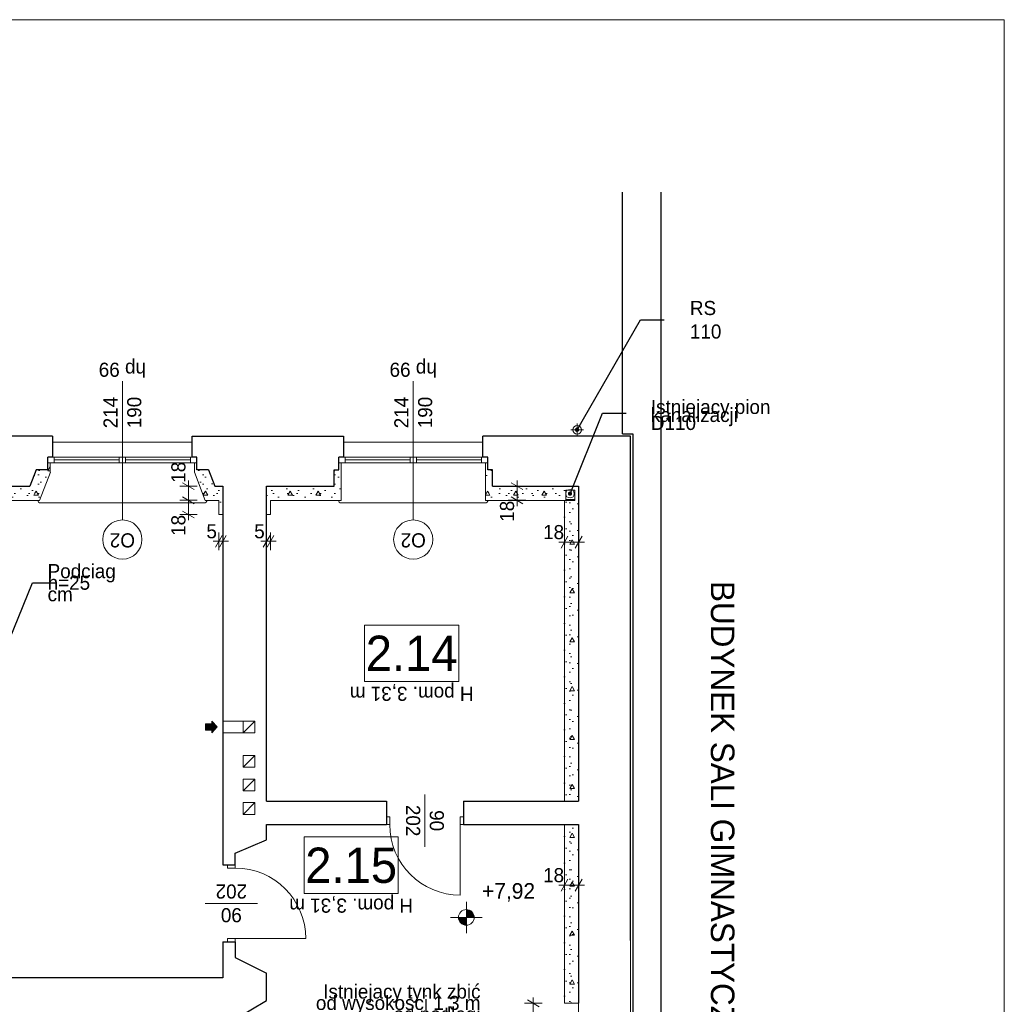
# Model space of a CAD drawing. Extents: x -145259 to -66341, y -2316 to 227384.
# Tile 104 of 141: x -80819 to -68259, y 134426 to 146984. Entities that reach past the tile are written whole.
import ezdxf

# ---------------------------------------------------------------- set-up
doc = ezdxf.new("R2010")
doc.units = 0
doc.header["$MEASUREMENT"] = 0
for name, color, linetype in [('Arch ocieplenie', 7, 'Continuous'), ('Arch wymiary', 7, 'Continuous'), ('Arch ściany działowe', 7, 'Continuous'), ('INWENT RZĘDNE', 7, 'Continuous')]:
    doc.layers.add(name, color=color, linetype=linetype)
for name, color, linetype, lineweight in [('Arch ocieplenie_Nr_Pióra__21', 7, 'Continuous', 13), ('Arch opisy okien_Nr_Pióra__21', 7, 'Continuous', 13), ('Arch opisy_Nr_Pióra__1', 7, 'Continuous', 25), ('Arch opisy_Nr_Pióra__21', 7, 'Continuous', 13), ('ARCH TABELA_Nr_Pióra__21', 7, 'Continuous', 13), ('Arch wymiary_Nr_Pióra__21', 7, 'Continuous', 13), ('Arch wymiary_Nr_Pióra__5', 7, 'Continuous', 13), ('Arch ściany działowe_Nr_Pióra__5', 7, 'Continuous', 13), ('Inwent kominy_Nr_Pióra__21', 7, 'Continuous', 13), ('INWENT ODWODNIENIE_Nr_Pióra__21', 7, 'Continuous', 13), ('INWENT OPISY_Nr_Pióra__21', 7, 'Continuous', 13), ('INWENT RZĘDNE_Nr_Pióra__21', 7, 'Continuous', 13), ('INWENT. DRZWI_Nr_Pióra__21', 7, 'Continuous', 13), ('INWENT. OKNA_Nr_Pióra__21', 7, 'Continuous', 13), ('INWENT.ŚCIANY_Nr_Pióra__1', 7, 'Continuous', 25), ('INWENT.ŚCIANY_Nr_Pióra__20', 1, 'Continuous', 20), ('INWENT.ŚCIANY_Nr_Pióra__21', 7, 'Continuous', 13)]:
    doc.layers.add(name, color=color, linetype=linetype, lineweight=lineweight)
doc.layers.add('Arch opisy_Nr_Pióra__3', color=7, linetype='Continuous', lineweight=20, true_color=0xff6600)
doc.layers.add('INWENT kanalizacja_Nr_Pióra__118', color=7, linetype='Continuous', lineweight=13, true_color=0x573938)
doc.styles.add('GENERATED_STYLE_1', font='txt')
doc.styles.add('GENERATED_STYLE_2', font='txt')
doc.styles.add('GENERATED_STYLE_4', font='txt')
doc.styles.add('GENERATED_STYLE_5', font='txt')
doc.styles.add('GENERATED_STYLE_6', font='txt')
doc.styles.add('GENERATED_STYLE_7', font='txt')
doc.styles.add('GENERATED_STYLE_8', font='txt')
doc.dimstyles.new('GENERATED_STYLE__1', dxfattribs={"dimtxt": 179.999995, "dimasz": 114, "dimexe": 0.18, "dimexo": 0, "dimgap": 0.09, "dimtad": 1, "dimdec": 0, "dimlfac": 0.1, "dimzin": 0, "dimdsep": 46, "dimtxsty": 'GENERATED_STYLE_1', "dimblk": 'ARROWHEAD_2', "dimblk1": 'ARROWHEAD_2', "dimblk2": 'ARROWHEAD_2', "dimcen": 0.09, "dimclrd": 7, "dimclre": 7, "dimclrt": 7, "dimazin": 0, "dimtfac": 1, "dimtdec": 4, "dimtmove": 0, "dimatfit": 3, "dimfxl": 0, "dimtolj": 1, "dimtzin": 0, "dimarcsym": 0})
doc.dimstyles.new('GENERATED_STYLE__2', dxfattribs={"dimtxt": 179.999995, "dimasz": 114, "dimexe": 0.18, "dimexo": 0, "dimgap": 0.09, "dimtad": 1, "dimtih": 1, "dimtoh": 1, "dimdec": 0, "dimlfac": 0.1, "dimzin": 0, "dimdsep": 46, "dimtxsty": 'GENERATED_STYLE_1', "dimblk": 'ARROWHEAD_2', "dimblk1": 'ARROWHEAD_2', "dimblk2": 'ARROWHEAD_2', "dimcen": 0.09, "dimclrd": 7, "dimclre": 7, "dimclrt": 7, "dimazin": 0, "dimtfac": 1, "dimtdec": 4, "dimtmove": 0, "dimatfit": 3, "dimfxl": 0, "dimtolj": 1, "dimtzin": 0, "dimarcsym": 0})
doc.dimstyles.new('GENERATED_STYLE__9', dxfattribs={"dimtxt": 0.18, "dimasz": 109.44, "dimexe": 0.18, "dimexo": 0.0625, "dimgap": 0.09, "dimtad": 0, "dimtih": 1, "dimtoh": 1, "dimdec": 4, "dimzin": 0, "dimdsep": 46, "dimcen": 0.09, "dimadec": 0, "dimazin": 0, "dimtfac": 1, "dimtdec": 4, "dimtmove": 0, "dimatfit": 3, "dimldrblk": 'ARROWHEAD_11', "dimfxl": 0, "dimtolj": 1, "dimtzin": 0, "dimarcsym": 0})
pattern_1 = [(0, (0, 0), (0, 623.5383), [60, -300]), (0, (180, 311.8), (0, 623.5383), [60, -300]), (60, (0, 0), (-540, 311.7692), [60, -300]), (60, (360, 0), (-540, 311.7692), [60, -300]), (120, (60, 0), (540, 311.7692), [60, -300]), (120, (420, 0), (540, 311.7692), [60, -300]), (0, (0, 60), (0, 120.000005), [0, -120, 0, -180.00001]), (45, (60, 60), (-84.85282, 84.85282), [0, -90, 0, -150.00001])]

# ---------------------------------------------------------------- blocks, each defined once
blk = doc.blocks.new('Ściana_457', base_point=(-78229, 141034))
at = {"layer": 'Arch ocieplenie_Nr_Pióra__21', "linetype": 'Continuous'}
h = blk.add_hatch(dxfattribs=at)
h.set_pattern_fill('Structural_Concrete', color=256, style=0, pattern_type=2)
h.set_pattern_definition(pattern_1)
h.paths.add_polyline_path([(-78229, 141034), (-78329, 141034), (-78453, 140854), (-78279, 140854)], flags=0)
for p, q in [((-78229, 141034), (-78329, 141034)), ((-78453, 140854), (-78279, 140854))]:
    blk.add_line(p, q, dxfattribs=at)
blk = doc.blocks.new('Ściana_458', base_point=(-78329, 141034))
at = {"layer": 'Arch ocieplenie_Nr_Pióra__21', "linetype": 'Continuous'}
h = blk.add_hatch(dxfattribs=at)
h.set_pattern_fill('Structural_Concrete', color=256, style=0, pattern_type=2)
h.set_pattern_definition(pattern_1)
h.paths.add_polyline_path([(-78329, 141034), (-78409, 141244), (-78590, 141214), (-78453, 140854)], flags=0)
for p, q in [((-78590, 141214), (-78453, 140854)), ((-78329, 141034), (-78409, 141244))]:
    blk.add_line(p, q, dxfattribs=at)
blk = doc.blocks.new('Ściana_459', base_point=(-78409, 141244))
at = {"layer": 'Arch ocieplenie_Nr_Pióra__21', "linetype": 'Continuous'}
h = blk.add_hatch(dxfattribs=at)
h.set_pattern_fill('Structural_Concrete', color=256, style=0, pattern_type=2)
h.set_pattern_definition(pattern_1)
h.paths.add_polyline_path([(-78409, 141244), (-78559, 141244), (-78589, 141214), (-78590, 141214)], flags=0)
for p, q in [((-78589, 141214), (-78590, 141214)), ((-78409, 141244), (-78559, 141244))]:
    blk.add_line(p, q, dxfattribs=at)
blk = doc.blocks.new('Ściana_460', base_point=(-78559, 141244))
at = {"layer": 'Arch ocieplenie_Nr_Pióra__21', "linetype": 'Continuous'}
h = blk.add_hatch(dxfattribs=at)
h.set_pattern_fill('Structural_Concrete', color=256, style=0, pattern_type=2)
h.set_pattern_definition(pattern_1)
h.paths.add_polyline_path([(-78559, 141244), (-78559, 141334), (-78589, 141334), (-78589, 141214)], flags=0)
for p, q in [((-78559, 141334), (-78589, 141334)), ((-78589, 141334), (-78589, 141214)), ((-78559, 141244), (-78559, 141334))]:
    blk.add_line(p, q, dxfattribs=at)
blk = doc.blocks.new('Ściana_461', base_point=(-81119, 141034))
at = {"layer": 'Arch ocieplenie_Nr_Pióra__21', "linetype": 'Continuous'}
h = blk.add_hatch(dxfattribs=at)
h.set_pattern_fill('Structural_Concrete', color=256, style=0, pattern_type=2)
h.set_pattern_definition(pattern_1)
h.paths.add_polyline_path([(-81119, 140854), (-80565, 140854), (-80689, 141034), (-81119, 141034)], flags=0)
for p, q in [((-80689, 141034), (-81119, 141034)), ((-81119, 140854), (-80565, 140854))]:
    blk.add_line(p, q, dxfattribs=at)
blk = doc.blocks.new('Ściana_462', base_point=(-80689, 141034))
at = {"layer": 'Arch ocieplenie_Nr_Pióra__21', "linetype": 'Continuous'}
h = blk.add_hatch(dxfattribs=at)
h.set_pattern_fill('Structural_Concrete', color=256, style=0, pattern_type=2)
h.set_pattern_definition(pattern_1)
h.paths.add_polyline_path([(-80565, 140854), (-80428, 141214), (-80609, 141244), (-80689, 141034)], flags=0)
for p, q in [((-80609, 141244), (-80689, 141034)), ((-80565, 140854), (-80428, 141214))]:
    blk.add_line(p, q, dxfattribs=at)
blk = doc.blocks.new('Ściana_463', base_point=(-80609, 141244))
at = {"layer": 'Arch ocieplenie_Nr_Pióra__21', "linetype": 'Continuous'}
h = blk.add_hatch(dxfattribs=at)
h.set_pattern_fill('Structural_Concrete', color=256, style=0, pattern_type=2)
h.set_pattern_definition(pattern_1)
h.paths.add_polyline_path([(-80428, 141214), (-80429, 141214), (-80459, 141244), (-80609, 141244)], flags=0)
for p, q in [((-80459, 141244), (-80609, 141244)), ((-80428, 141214), (-80429, 141214))]:
    blk.add_line(p, q, dxfattribs=at)
blk = doc.blocks.new('Ściana_464', base_point=(-80459, 141244))
at = {"layer": 'Arch ocieplenie_Nr_Pióra__21', "linetype": 'Continuous'}
h = blk.add_hatch(dxfattribs=at)
h.set_pattern_fill('Structural_Concrete', color=256, style=0, pattern_type=2)
h.set_pattern_definition(pattern_1)
h.paths.add_polyline_path([(-80429, 141214), (-80429, 141334), (-80459, 141334), (-80459, 141244)], flags=0)
for p, q in [((-80429, 141334), (-80459, 141334)), ((-80459, 141334), (-80459, 141244)), ((-80429, 141214), (-80429, 141334))]:
    blk.add_line(p, q, dxfattribs=at)
blk = doc.blocks.new('Ściana_482', base_point=(-78229, 141034))
at = {"layer": 'Arch ocieplenie_Nr_Pióra__21', "linetype": 'Continuous'}
h = blk.add_hatch(dxfattribs=at)
h.set_pattern_fill('Structural_Concrete', color=256, style=0, pattern_type=2)
h.set_pattern_definition(pattern_1)
h.paths.add_polyline_path([(-78279, 140854), (-78279, 140674), (-78229, 140674), (-78229, 141034)], flags=0)
for p, q in [((-78229, 140674), (-78229, 141034)), ((-78279, 140854), (-78279, 140674)), ((-78279, 140674), (-78229, 140674))]:
    blk.add_line(p, q, dxfattribs=at)
blk = doc.blocks.new('Ściana_483', base_point=(-77669, 141034))
at = {"layer": 'Arch ocieplenie_Nr_Pióra__21', "linetype": 'Continuous'}
h = blk.add_hatch(dxfattribs=at)
h.set_pattern_fill('Structural_Concrete', color=256, style=0, pattern_type=2)
h.set_pattern_definition(pattern_1)
h.paths.add_polyline_path([(-77669, 141034), (-77669, 140674), (-77619, 140674), (-77619, 140854)], flags=0)
for p, q in [((-77669, 141034), (-77669, 140674)), ((-77619, 140674), (-77619, 140854)), ((-77669, 140674), (-77619, 140674))]:
    blk.add_line(p, q, dxfattribs=at)
blk = doc.blocks.new('Ściana_484', base_point=(-74849, 141244))
at = {"layer": 'Arch ocieplenie_Nr_Pióra__21', "linetype": 'Continuous'}
h = blk.add_hatch(dxfattribs=at)
h.set_pattern_fill('Structural_Concrete', color=256, style=0, pattern_type=2)
h.set_pattern_definition(pattern_1)
h.paths.add_polyline_path([(-74849, 141244), (-74849, 141334), (-74879, 141334), (-74879, 141244)], flags=0)
for p, q in [((-74849, 141334), (-74879, 141334)), ((-74879, 141334), (-74879, 141244)), ((-74849, 141244), (-74849, 141334))]:
    blk.add_line(p, q, dxfattribs=at)
blk = doc.blocks.new('Ściana_485', base_point=(-74849, 141034))
at = {"layer": 'Arch ocieplenie_Nr_Pióra__21', "linetype": 'Continuous'}
h = blk.add_hatch(dxfattribs=at)
h.set_pattern_fill('Structural_Concrete', color=256, style=0, pattern_type=2)
h.set_pattern_definition(pattern_1)
h.paths.add_polyline_path([(-74789, 141034), (-74789, 141244), (-74879, 141244), (-74879, 140854)], flags=0)
for p, q in [((-74879, 141244), (-74879, 140854)), ((-74789, 141244), (-74849, 141244)), ((-74789, 141034), (-74789, 141244))]:
    blk.add_line(p, q, dxfattribs=at)
blk = doc.blocks.new('Ściana_486', base_point=(-73854, 141034))
at = {"layer": 'Arch ocieplenie_Nr_Pióra__21', "linetype": 'Continuous'}
h = blk.add_hatch(dxfattribs=at)
h.set_pattern_fill('Structural_Concrete', color=256, style=0, pattern_type=2)
h.set_pattern_definition(pattern_1)
h.paths.add_polyline_path([(-73854, 141034), (-74789, 141034), (-74879, 140854), (-73854, 140854)], flags=0)
for p, q in [((-73854, 141034), (-74789, 141034)), ((-73854, 140854), (-73854, 140984)), ((-74879, 140854), (-73854, 140854))]:
    blk.add_line(p, q, dxfattribs=at)
blk = doc.blocks.new('Ściana_487', base_point=(-76749, 141244))
at = {"layer": 'Arch ocieplenie_Nr_Pióra__21', "linetype": 'Continuous'}
h = blk.add_hatch(dxfattribs=at)
h.set_pattern_fill('Structural_Concrete', color=256, style=0, pattern_type=2)
h.set_pattern_definition(pattern_1)
h.paths.add_polyline_path([(-76719, 141244), (-76719, 141334), (-76749, 141334), (-76749, 141244)], flags=0)
for p, q in [((-76719, 141334), (-76749, 141334)), ((-76749, 141334), (-76749, 141244)), ((-76719, 141244), (-76719, 141334))]:
    blk.add_line(p, q, dxfattribs=at)
blk = doc.blocks.new('Ściana_488', base_point=(-76749, 141034))
at = {"layer": 'Arch ocieplenie_Nr_Pióra__21', "linetype": 'Continuous'}
h = blk.add_hatch(dxfattribs=at)
h.set_pattern_fill('Structural_Concrete', color=256, style=0, pattern_type=2)
h.set_pattern_definition(pattern_1)
h.paths.add_polyline_path([(-76719, 140854), (-76719, 141244), (-76809, 141244), (-76809, 141034)], flags=0)
for p, q in [((-76749, 141244), (-76809, 141244)), ((-76809, 141244), (-76809, 141034)), ((-76719, 140854), (-76719, 141244))]:
    blk.add_line(p, q, dxfattribs=at)
blk = doc.blocks.new('Ściana_489', base_point=(-76749, 141034))
at = {"layer": 'Arch ocieplenie_Nr_Pióra__21', "linetype": 'Continuous'}
h = blk.add_hatch(dxfattribs=at)
h.set_pattern_fill('Structural_Concrete', color=256, style=0, pattern_type=2)
h.set_pattern_definition(pattern_1)
h.paths.add_polyline_path([(-76809, 141034), (-77669, 141034), (-77619, 140854), (-76719, 140854)], flags=0)
for p, q in [((-76809, 141034), (-77669, 141034)), ((-77619, 140854), (-76719, 140854))]:
    blk.add_line(p, q, dxfattribs=at)
blk = doc.blocks.new('Ściana_490', base_point=(-73689, 141034))
at = {"layer": 'Arch ocieplenie_Nr_Pióra__21', "linetype": 'Continuous'}
h = blk.add_hatch(dxfattribs=at)
h.set_pattern_fill('Structural_Concrete', color=256, style=0, pattern_type=2)
h.set_pattern_definition(pattern_1)
h.paths.add_polyline_path([(-73689, 141034), (-73854, 141034), (-73854, 140984), (-73739, 140984)], flags=0)
for p, q in [((-73689, 141034), (-73854, 141034)), ((-73854, 140984), (-73739, 140984))]:
    blk.add_line(p, q, dxfattribs=at)
blk = doc.blocks.new('Ściana_491', base_point=(-73689, 141034))
at = {"layer": 'Arch ocieplenie_Nr_Pióra__21', "linetype": 'Continuous'}
h = blk.add_hatch(dxfattribs=at)
h.set_pattern_fill('Structural_Concrete', color=256, style=0, pattern_type=2)
h.set_pattern_definition(pattern_1)
h.paths.add_polyline_path([(-73739, 140984), (-73739, 140854), (-73689, 140854), (-73689, 141034)], flags=0)
for p, q in [((-73739, 140984), (-73739, 140854)), ((-73689, 140854), (-73689, 141034))]:
    blk.add_line(p, q, dxfattribs=at)
blk = doc.blocks.new('Ściana_492', base_point=(-73739, 140854))
at = {"layer": 'Arch ściany działowe_Nr_Pióra__5', "linetype": 'Continuous'}
for p, q in [((-73739, 140866), (-73854, 140866)), ((-73854, 140866), (-73854, 140854)), ((-73854, 140854), (-73739, 140854)), ((-73739, 140854), (-73739, 140866))]:
    blk.add_line(p, q, dxfattribs=at)
blk = doc.blocks.new('Ściana_493', base_point=(-73689, 136719))
at = {"layer": 'Arch ocieplenie_Nr_Pióra__21', "linetype": 'Continuous'}
h = blk.add_hatch(dxfattribs=at)
h.set_pattern_fill('Structural_Concrete', color=256, style=0, pattern_type=2)
h.set_pattern_definition(pattern_1)
h.paths.add_polyline_path([(-73869, 136719), (-73869, 134439), (-73689, 134439), (-73689, 136719)], flags=0)
for p, q in [((-73869, 136719), (-73869, 134439)), ((-73689, 136719), (-73869, 136719)), ((-73689, 134439), (-73689, 136719)), ((-73869, 134439), (-73689, 134439))]:
    blk.add_line(p, q, dxfattribs=at)
blk = doc.blocks.new('Ściana_494', base_point=(-73689, 140854))
at = {"layer": 'Arch ocieplenie_Nr_Pióra__21', "linetype": 'Continuous'}
h = blk.add_hatch(dxfattribs=at)
h.set_pattern_fill('Structural_Concrete', color=256, style=0, pattern_type=2)
h.set_pattern_definition(pattern_1)
h.paths.add_polyline_path([(-73869, 140854), (-73869, 137019), (-73689, 137019), (-73689, 140854)], flags=0)
for p, q in [((-73869, 140854), (-73869, 137019)), ((-73739, 140854), (-73869, 140854)), ((-73689, 137019), (-73689, 140854)), ((-73869, 137019), (-73689, 137019))]:
    blk.add_line(p, q, dxfattribs=at)
blk = doc.blocks.new('*D1550')
at = {"layer": 'Arch wymiary_Nr_Pióra__5', "linetype": 'Continuous'}
for p, q in [((-78553, 140854), (-78778, 140854)), ((-78741, 140897), (-78591, 140810)), ((-78666, 140674), (-78666, 140854)), ((-78553, 140674), (-78778, 140674)), ((-78741, 140717), (-78591, 140630)), ((-78666, 140600), (-78666, 140674))]:
    blk.add_line(p, q, dxfattribs=at)
at = {"layer": 'Arch wymiary_Nr_Pióra__21', "char_height": 180, "attachment_point": 7, "rotation": 90, "style": 'GENERATED_STYLE_1'}
for insert in [(-78702, 141077), (-78702, 140400)]:
    blk.add_mtext('{18}', dxfattribs=dict(at, insert=insert))
blk = doc.blocks.new('ARROWHEAD_2')
at = {"color": 0, "linetype": 'Continuous', "lineweight": 0}
for p, q in [((0, 0), (-1, 0)), ((-0.38, -0.66), (0.38, 0.66))]:
    blk.add_line(p, q, dxfattribs=at)
blk = doc.blocks.new('*D1551')
at = {"layer": 'Arch wymiary_Nr_Pióra__5', "linetype": 'Continuous'}
for p, q in [((-78591, 140990), (-78741, 141077)), ((-78666, 141034), (-78666, 141107)), ((-78553, 141034), (-78778, 141034)), ((-78666, 140854), (-78666, 141034)), ((-78553, 140854), (-78778, 140854)), ((-78741, 140897), (-78591, 140810))]:
    blk.add_line(p, q, dxfattribs=at)
at = {"layer": 'Arch wymiary_Nr_Pióra__21', "char_height": 180, "attachment_point": 7, "rotation": 90, "style": 'GENERATED_STYLE_1'}
for insert in [(-78702, 141077), (-78702, 140400)]:
    blk.add_mtext('{18}', dxfattribs=dict(at, insert=insert))
blk = doc.blocks.new('*D1552')
at = {"layer": 'Arch wymiary_Nr_Pióra__5', "linetype": 'Continuous'}
for p, q in [((-78279, 140219), (-78279, 140444)), ((-78229, 140219), (-78229, 140444)), ((-78352, 140331), (-78279, 140331)), ((-78322, 140256), (-78235, 140406)), ((-78279, 140331), (-78229, 140331)), ((-78185, 140406), (-78272, 140256)), ((-78229, 140331), (-78155, 140331))]:
    blk.add_line(p, q, dxfattribs=at)
at = {"layer": 'Arch wymiary_Nr_Pióra__21', "insert": (-78437, 140367), "char_height": 180, "attachment_point": 7, "style": 'GENERATED_STYLE_1'}
blk.add_mtext('{5}', dxfattribs=at)
blk = doc.blocks.new('*D1553')
at = {"layer": 'Arch wymiary_Nr_Pióra__5', "linetype": 'Continuous'}
for p, q in [((-77669, 140219), (-77669, 140444)), ((-77619, 140219), (-77619, 140444)), ((-77742, 140331), (-77669, 140331)), ((-77712, 140256), (-77625, 140406)), ((-77669, 140331), (-77619, 140331)), ((-77575, 140406), (-77662, 140256)), ((-77619, 140331), (-77545, 140331))]:
    blk.add_line(p, q, dxfattribs=at)
at = {"layer": 'Arch wymiary_Nr_Pióra__21', "insert": (-77827, 140367), "char_height": 180, "attachment_point": 7, "style": 'GENERATED_STYLE_1'}
blk.add_mtext('{5}', dxfattribs=at)
blk = doc.blocks.new('*D1554')
at = {"layer": 'Arch wymiary_Nr_Pióra__5', "linetype": 'Continuous'}
for p, q in [((-74399, 140990), (-74549, 141077)), ((-74474, 141034), (-74474, 141107)), ((-74361, 141034), (-74586, 141034)), ((-74474, 140854), (-74474, 141034)), ((-74361, 140854), (-74586, 140854)), ((-74549, 140897), (-74399, 140810)), ((-74474, 140780), (-74474, 140854))]:
    blk.add_line(p, q, dxfattribs=at)
at = {"layer": 'Arch wymiary_Nr_Pióra__21', "insert": (-74510, 140580), "char_height": 180, "attachment_point": 7, "rotation": 90, "style": 'GENERATED_STYLE_1'}
blk.add_mtext('{18}', dxfattribs=at)
blk = doc.blocks.new('*D1555')
at = {"layer": 'Arch wymiary_Nr_Pióra__5', "linetype": 'Continuous'}
for p, q in [((-73869, 140208), (-73869, 140433)), ((-73689, 140208), (-73689, 140433)), ((-73942, 140320), (-73869, 140320)), ((-73825, 140395), (-73912, 140245)), ((-73869, 140320), (-73689, 140320)), ((-73732, 140245), (-73645, 140395)), ((-73689, 140320), (-73615, 140320))]:
    blk.add_line(p, q, dxfattribs=at)
at = {"layer": 'Arch wymiary_Nr_Pióra__21', "insert": (-74142, 140356), "char_height": 180, "attachment_point": 7, "style": 'GENERATED_STYLE_1'}
blk.add_mtext('{18}', dxfattribs=at)
blk = doc.blocks.new('*D1556')
at = {"layer": 'Arch wymiary_Nr_Pióra__5', "linetype": 'Continuous'}
for p, q in [((-73869, 135833), (-73869, 136058)), ((-73689, 135833), (-73689, 136058)), ((-73942, 135945), (-73869, 135945)), ((-73825, 136020), (-73912, 135870)), ((-73869, 135945), (-73689, 135945)), ((-73732, 135870), (-73645, 136020)), ((-73689, 135945), (-73615, 135945))]:
    blk.add_line(p, q, dxfattribs=at)
at = {"layer": 'Arch wymiary_Nr_Pióra__21', "insert": (-74142, 135981), "char_height": 180, "attachment_point": 7, "style": 'GENERATED_STYLE_1'}
blk.add_mtext('{18}', dxfattribs=at)
blk = doc.blocks.new('*D1557')
at = {"layer": 'Arch wymiary_Nr_Pióra__5', "linetype": 'Continuous'}
for p, q in [((-74155, 134439), (-74380, 134439)), ((-74193, 134395), (-74343, 134482)), ((-74268, 134439), (-74268, 134512)), ((-74268, 132889), (-74268, 134439)), ((-74155, 132889), (-74380, 132889)), ((-74343, 132932), (-74193, 132845)), ((-74268, 132815), (-74268, 132889))]:
    blk.add_line(p, q, dxfattribs=at)
at = {"layer": 'Arch wymiary_Nr_Pióra__21', "insert": (-74304, 133491), "char_height": 180, "attachment_point": 7, "rotation": 90, "style": 'GENERATED_STYLE_1'}
blk.add_mtext('{155}', dxfattribs=at)
blk = doc.blocks.new('Koty wysokościowe_30', base_point=(-75121, 135534))
at = {"layer": 'INWENT RZĘDNE_Nr_Pióra__21', "linetype": 'Continuous'}
for points in [[(-75121, 135534), (-75221, 135534), (-75214, 135496), (-75192, 135464), (-75159, 135442), (-75121, 135434)], [(-75121, 135534), (-75021, 135534), (-75029, 135573), (-75050, 135605), (-75083, 135627), (-75121, 135634)]]:
    blk.add_hatch(color=256, dxfattribs=at).paths.add_polyline_path(points, flags=0)
for p, q in [((-75121, 135334), (-75121, 135734)), ((-75321, 135534), (-74921, 135534))]:
    blk.add_line(p, q, dxfattribs=at)
blk.add_circle((-75121, 135534), 100, dxfattribs=at)
at = {"layer": 'INWENT RZĘDNE_Nr_Pióra__21', "insert": (-74921, 135734), "char_height": 200, "attachment_point": 7, "style": 'GENERATED_STYLE_2'}
blk.add_mtext('{+7,92}', dxfattribs=at)
blk = doc.blocks.new('ARROWHEAD_11')
at = {"color": 0, "linetype": 'Continuous', "lineweight": 0}
blk.add_line((0, 0), (-1, 0), dxfattribs=at)
at = {"color": 0, "linetype": 'Continuous', "lineweight": 0, "const_width": 0.25, "flags": 128}
blk.add_lwpolyline([(-0.125, 0, 1), (0.125, 0, 1)], format="xyb", close=True, dxfattribs=at)

msp = doc.modelspace()

# ---------------------------------------------------------------- hatches: boundary and pattern name
at = {"layer": 'Inwent kominy_Nr_Pióra__21', "linetype": 'Continuous'}
msp.add_hatch(color=256, dxfattribs=at).paths.add_polyline_path([(-78368.7, 137888.6), (-78368.7, 137923.6), (-78448.7, 137923.6), (-78448.7, 138003.6), (-78368.7, 138003.6), (-78368.7, 138038.6), (-78298.7, 137963.6)], flags=0)

# ---------------------------------------------------------------- linework, layer by layer
at = {"layer": 'Arch opisy okien_Nr_Pióra__21', "linetype": 'Continuous'}
for centre in [(-79508.7, 140353.6), (-75798.7, 140353.6)]:
    msp.add_circle(centre, 250, dxfattribs=at)
at = {"layer": 'Arch opisy_Nr_Pióra__21', "linetype": 'Continuous'}
for p, q in [((-75218.4, 139262.8), (-76418.4, 139262.8)), ((-76418.4, 139262.8), (-76418.4, 138542.8)), ((-75218.4, 138542.8), (-75218.4, 139262.8)), ((-76418.4, 138542.8), (-75218.4, 138542.8)), ((-75990.6, 136560.9), (-77190.6, 136560.9)), ((-77190.6, 136560.9), (-77190.6, 135840.9)), ((-75990.6, 135840.9), (-75990.6, 136560.9)), ((-77190.6, 135840.9), (-75990.6, 135840.9))]:
    msp.add_line(p, q, dxfattribs=at)
at = {"layer": 'ARCH TABELA_Nr_Pióra__21', "linetype": 'Continuous'}
for p, q in [((-143258.7, 146983.6), (-68258.7, 146983.6)), ((-68258.7, 146983.6), (-68258.7, 117283.6))]:
    msp.add_line(p, q, dxfattribs=at)
at = {"layer": 'INWENT kanalizacja_Nr_Pióra__118', "linetype": 'Continuous'}
msp.add_circle((-73798.7, 140938.6), 55, dxfattribs=at)
at = {"layer": 'Inwent kominy_Nr_Pióra__21', "linetype": 'Continuous'}
for p, q in [((-78298.7, 137963.6), (-78368.7, 138038.6)), ((-78368.7, 138003.6), (-78368.7, 138038.6)), ((-77968.7, 138038.6), (-78228.7, 138038.6)), ((-77818.7, 138038.6), (-77968.7, 138038.6)), ((-77968.7, 138038.6), (-77968.7, 137888.6)), ((-77968.7, 137888.6), (-77818.7, 138038.6)), ((-77818.7, 137888.6), (-77818.7, 138038.6)), ((-78448.7, 137923.6), (-78448.7, 138003.6)), ((-78448.7, 138003.6), (-78368.7, 138003.6)), ((-78368.7, 137923.6), (-78448.7, 137923.6)), ((-78298.7, 137963.6), (-78368.7, 137888.6)), ((-78368.7, 137923.6), (-78368.7, 137888.6)), ((-77968.7, 137888.6), (-78228.7, 137888.6)), ((-77968.7, 137888.6), (-77818.7, 137888.6)), ((-77818.7, 137598.6), (-77968.7, 137598.6)), ((-77968.7, 137598.6), (-77968.7, 137448.6)), ((-77968.7, 137448.6), (-77818.7, 137598.6)), ((-77818.7, 137448.6), (-77818.7, 137598.6)), ((-77968.7, 137448.6), (-77818.7, 137448.6)), ((-77818.7, 137298.6), (-77968.7, 137298.6)), ((-77968.7, 137298.6), (-77968.7, 137148.6)), ((-77968.7, 137148.6), (-77818.7, 137298.6)), ((-77818.7, 137148.6), (-77818.7, 137298.6)), ((-77968.7, 137148.6), (-77818.7, 137148.6)), ((-77818.7, 136998.6), (-77968.7, 136998.6)), ((-77968.7, 136998.6), (-77968.7, 136848.6)), ((-77968.7, 136848.6), (-77818.7, 136998.6)), ((-77818.7, 136848.6), (-77818.7, 136998.6)), ((-77968.7, 136848.6), (-77818.7, 136848.6))]:
    msp.add_line(p, q, dxfattribs=at)
at = {"layer": 'INWENT ODWODNIENIE_Nr_Pióra__21', "linetype": 'Continuous'}
for p, q in [((-73708.7, 141673.6), (-73708.7, 141833.6)), ((-73628.7, 141753.6), (-73788.7, 141753.6))]:
    msp.add_line(p, q, dxfattribs=at)
msp.add_circle((-73708.7, 141753.6), 55, dxfattribs=at)
at = {"layer": 'INWENT OPISY_Nr_Pióra__21', "linetype": 'Continuous'}
for p, q in [((-79508.7, 140603.6), (-79508.7, 142373.6)), ((-75798.7, 140603.6), (-75798.7, 142373.6)), ((-75648.7, 136433.6), (-75648.7, 137103.6)), ((-77783.7, 135713.6), (-78453.7, 135713.6))]:
    msp.add_line(p, q, dxfattribs=at)
at = {"layer": 'INWENT. DRZWI_Nr_Pióra__21', "linetype": 'Continuous'}
for p, q in [((-76098.7, 136818.6), (-76138.7, 136818.6)), ((-76098.7, 136718.6), (-76098.7, 136818.6)), ((-75198.7, 136718.6), (-75198.7, 136818.6)), ((-75198.7, 136818.6), (-75158.7, 136818.6)), ((-76098.7, 136718.6), (-76138.7, 136718.6)), ((-75198.7, 136718.6), (-75198.7, 135818.6)), ((-75198.7, 136718.6), (-75158.7, 136718.6)), ((-78168.7, 136163.6), (-78168.7, 136203.6)), ((-78068.7, 136163.6), (-78168.7, 136163.6)), ((-78068.7, 136163.6), (-78068.7, 136203.6)), ((-78068.7, 135263.6), (-78168.7, 135263.6)), ((-78168.7, 135263.6), (-78168.7, 135223.6)), ((-78068.7, 135263.6), (-77168.7, 135263.6)), ((-78068.7, 135263.6), (-78068.7, 135223.6))]:
    msp.add_line(p, q, dxfattribs=at)
for centre, start, end in [((-75198.7, 136718.6), 180, 270), ((-78068.7, 135263.6), 0, 90)]:
    msp.add_arc(centre, 900, start, end, dxfattribs=at)
at = {"layer": 'INWENT. OKNA_Nr_Pióra__21', "linetype": 'Continuous'}
for p, q in [((-80458.7, 141403.6), (-78558.7, 141403.6)), ((-78558.7, 141333.6), (-80458.7, 141333.6)), ((-80378.7, 141333.6), (-80378.7, 141403.6)), ((-79548.7, 141368.6), (-80378.7, 141368.6)), ((-79548.7, 141333.6), (-79548.7, 141403.6)), ((-79468.7, 141333.6), (-79468.7, 141403.6)), ((-78638.7, 141368.6), (-79468.7, 141368.6)), ((-78638.7, 141333.6), (-78638.7, 141403.6)), ((-76748.7, 141403.6), (-74848.7, 141403.6)), ((-74848.7, 141333.6), (-76748.7, 141333.6)), ((-76668.7, 141333.6), (-76668.7, 141403.6)), ((-75838.7, 141368.6), (-76668.7, 141368.6)), ((-75838.7, 141333.6), (-75838.7, 141403.6)), ((-75758.7, 141333.6), (-75758.7, 141403.6)), ((-74928.7, 141368.6), (-75758.7, 141368.6)), ((-74928.7, 141333.6), (-74928.7, 141403.6)), ((-80584.7, 140843.6), (-80584.7, 140853.6)), ((-80564.7, 140823.6), (-78452.8, 140823.6)), ((-78432.8, 140843.6), (-78432.8, 140853.6)), ((-76748.7, 140843.6), (-76748.7, 140853.6)), ((-76728.7, 140823.6), (-74868.7, 140823.6)), ((-74848.7, 140843.6), (-74848.7, 140853.6))]:
    msp.add_line(p, q, dxfattribs=at)
for centre, start, end in [((-80564.7, 140843.6), 180, 270), ((-78452.8, 140843.6), 270, 0), ((-76728.7, 140843.6), 180, 270), ((-74868.7, 140843.6), 270, 0)]:
    msp.add_arc(centre, 20, start, end, dxfattribs=at)
at = {"layer": 'INWENT.ŚCIANY_Nr_Pióra__1', "linetype": 'Continuous'}
for p, q in [((-73128.7, 141703.6), (-73128.7, 144783.9)), ((-72638.7, 144783.9), (-72638.7, 125977.6)), ((-73128.7, 141703.6), (-72998.7, 141703.6)), ((-72998.7, 141703.6), (-72998.7, 127343.6)), ((-80398.7, 141673.6), (-81838.7, 141673.6)), ((-80398.7, 141673.6), (-80398.7, 141403.6)), ((-78618.7, 141403.6), (-78618.7, 141673.6)), ((-78618.7, 141673.6), (-76688.7, 141673.6)), ((-76688.7, 141673.6), (-76688.7, 141403.6)), ((-74908.7, 141403.6), (-74908.7, 141673.6)), ((-73028.7, 141673.6), (-74908.7, 141673.6)), ((-73028.7, 135238.6), (-73028.7, 141673.6)), ((-80458.7, 141243.6), (-80458.7, 141403.6)), ((-80398.7, 141403.6), (-80458.7, 141403.6)), ((-78558.7, 141403.6), (-78618.7, 141403.6)), ((-78558.7, 141243.6), (-78558.7, 141403.6)), ((-76748.7, 141243.6), (-76748.7, 141403.6)), ((-76688.7, 141403.6), (-76748.7, 141403.6)), ((-74848.7, 141403.6), (-74908.7, 141403.6)), ((-74848.7, 141243.6), (-74848.7, 141403.6)), ((-80608.7, 141243.6), (-80688.7, 141033.6)), ((-80458.7, 141243.6), (-80608.7, 141243.6)), ((-78408.7, 141243.6), (-78558.7, 141243.6)), ((-78408.7, 141243.6), (-78328.7, 141033.6)), ((-76808.7, 141033.6), (-76808.7, 141243.6)), ((-76808.7, 141243.6), (-76748.7, 141243.6)), ((-74788.7, 141243.6), (-74848.7, 141243.6)), ((-74788.7, 141033.6), (-74788.7, 141243.6)), ((-81548.7, 141033.6), (-80688.7, 141033.6)), ((-78328.7, 141033.6), (-78228.7, 141033.6)), ((-78228.7, 141033.6), (-78228.7, 136203.6)), ((-77668.7, 137018.6), (-77668.7, 141033.6)), ((-77668.7, 141033.6), (-76808.7, 141033.6)), ((-74788.7, 141033.6), (-73688.7, 141033.6)), ((-73688.7, 141033.6), (-73688.7, 137018.6)), ((-77668.7, 137018.6), (-76138.7, 137018.6)), ((-76138.7, 137018.6), (-76138.7, 136718.6)), ((-75158.7, 137018.6), (-75158.7, 136718.6)), ((-75158.7, 137018.6), (-73688.7, 137018.6)), ((-77668.7, 136523.6), (-77668.7, 136718.6)), ((-77668.7, 136718.6), (-76138.7, 136718.6)), ((-75158.7, 136718.6), (-73688.7, 136718.6)), ((-73688.7, 136718.6), (-73688.7, 134438.6)), ((-78068.7, 136353.6), (-77668.7, 136523.6)), ((-78068.7, 136203.6), (-78068.7, 136353.6)), ((-78228.7, 136203.6), (-78068.7, 136203.6)), ((-78228.7, 135223.6), (-78068.7, 135223.6)), ((-78228.7, 135223.6), (-78228.7, 134763.6)), ((-78068.7, 135223.6), (-78068.7, 135023.6)), ((-78068.7, 135023.6), (-77668.7, 134823.6)), ((-77668.7, 134473.6), (-77668.7, 134823.6)), ((-78228.7, 134763.6), (-85808.7, 134763.6)), ((-78068.7, 134238.6), (-77668.7, 134473.6))]:
    msp.add_line(p, q, dxfattribs=at)
at = {"layer": 'INWENT.ŚCIANY_Nr_Pióra__20', "linetype": 'Continuous'}
for p, q in [((-73028.7, 127373.6), (-73028.7, 135238.6)), ((-73688.7, 134438.6), (-73688.7, 131164.9))]:
    msp.add_line(p, q, dxfattribs=at)
at = {"layer": 'INWENT.ŚCIANY_Nr_Pióra__21', "linetype": 'Continuous'}
for p, q in [((-78618.7, 141593.6), (-80398.7, 141593.6)), ((-74908.7, 141593.6), (-76688.7, 141593.6))]:
    msp.add_line(p, q, dxfattribs=at)

# ---------------------------------------------------------------- block references
at = {"layer": 'Arch ocieplenie'}
for name, p in [('Ściana_464', (-80458.7, 141243.6)), ('Ściana_460', (-78558.7, 141243.6)), ('Ściana_487', (-76748.7, 141243.6)), ('Ściana_484', (-74848.7, 141243.6)), ('Ściana_462', (-80688.7, 141033.6)), ('Ściana_463', (-80608.7, 141243.6)), ('Ściana_458', (-78328.7, 141033.6)), ('Ściana_459', (-78408.7, 141243.6)), ('Ściana_488', (-76748.7, 141033.6)), ('Ściana_485', (-74848.7, 141033.6)), ('Ściana_461', (-81118.7, 141033.6)), ('Ściana_457', (-78228.7, 141033.6)), ('Ściana_482', (-78228.7, 141033.6)), ('Ściana_483', (-77668.7, 141033.6)), ('Ściana_489', (-76748.7, 141033.6)), ('Ściana_486', (-73853.7, 141033.6)), ('Ściana_490', (-73688.7, 141033.6)), ('Ściana_491', (-73688.7, 141033.6)), ('Ściana_494', (-73688.7, 140853.6)), ('Ściana_493', (-73688.7, 136718.6))]:
    msp.add_blockref(name, p, dxfattribs=at)
at = {"layer": 'Arch ściany działowe'}
msp.add_blockref('Ściana_492', (-73738.7, 140853.6), dxfattribs=at)
at = {"layer": 'INWENT RZĘDNE'}
msp.add_blockref('Koty wysokościowe_30', (-75121.2, 135534.4), dxfattribs=at)

# ---------------------------------------------------------------- texts
at = {"layer": 'Arch opisy okien_Nr_Pióra__21', "linetype": 'Continuous', "char_height": 180, "attachment_point": 2, "rotation": 180, "style": 'GENERATED_STYLE_8'}
for insert in [(-79508.7, 140253.3), (-75798.7, 140253.3)]:
    msp.add_mtext('{O2}', dxfattribs=dict(at, insert=insert))
at = {"layer": 'Arch opisy_Nr_Pióra__1', "linetype": 'Continuous', "insert": (-71701.6, 136615.1), "char_height": 300, "attachment_point": 2, "rotation": 270, "style": 'GENERATED_STYLE_7'}
msp.add_mtext('{BUDYNEK SALI GIMNASTYCZNEJ}', dxfattribs=at)
at = {"layer": 'Arch opisy_Nr_Pióra__1', "linetype": 'Continuous', "char_height": 450, "attachment_point": 8, "style": 'GENERATED_STYLE_5'}
for s, insert in [('{2.14}', (-75818.4, 138677.8)), ('{2.15}', (-76590.6, 135968.3))]:
    msp.add_mtext(s, dxfattribs=dict(at, insert=insert))
at = {"layer": 'Arch opisy_Nr_Pióra__3', "linetype": 'Continuous', "insert": (-74940.1, 133981.3), "char_height": 180, "width": 2122.73, "attachment_point": 6, "line_spacing_factor": 0.483603, "style": 'GENERATED_STYLE_6'}
msp.add_mtext('{Istniejacy tynk zbić\\Pod wysokości 1,3 m \\Pod podłogi\\Pw zamian połżyć \\Ptynk termoizolacyjny\\Plambda 0,07 W(mK)\\Puwaga: nowy tynk \\Pma mieć tą samą\\Pgrubość co istniejący}', dxfattribs=at)
at = {"layer": 'INWENT OPISY_Nr_Pióra__21', "linetype": 'Continuous', "insert": (-72269.3, 143155.2), "char_height": 180, "width": 692.895, "attachment_point": 4, "style": 'GENERATED_STYLE_6'}
msp.add_mtext('{RS 110}', dxfattribs=at)
at = {"layer": 'INWENT OPISY_Nr_Pióra__21', "linetype": 'Continuous', "char_height": 180, "attachment_point": 2, "rotation": 180, "style": 'GENERATED_STYLE_7'}
for s, insert in [('{hp 99}', (-79508.7, 142429.3)), ('{hp 99}', (-75798.7, 142429.3)), ('{H pom. 3,31 m}', (-75818.4, 138296.5)), ('{H pom. 3,31 m}', (-76590.6, 135594.6))]:
    msp.add_mtext(s, dxfattribs=dict(at, insert=insert))
at = {"layer": 'INWENT OPISY_Nr_Pióra__21', "linetype": 'Continuous', "char_height": 180, "attachment_point": 4, "style": 'GENERATED_STYLE_4'}
for s, insert, width, line_spacing_factor in [('{Istniejacy pion\\Pkanalizacji D110 }', (-72767.2, 141941.6), 1570.45, 0.340614), ('{Podciag\\Ph=25 cm}', (-80462.6, 139802.1), 803.012, 0.491192)]:
    msp.add_mtext(s, dxfattribs=dict(at, insert=insert, width=width, line_spacing_factor=line_spacing_factor))
at = {"layer": 'INWENT OPISY_Nr_Pióra__21', "linetype": 'Continuous', "char_height": 180, "width": 1346.334, "attachment_point": 2, "style": 'GENERATED_STYLE_7'}
for s, insert, rotation, line_spacing_factor in [('{214\\P190}', (-79749.9, 141973.6), 90, 1.008452), ('{214\\P190}', (-76039.9, 141973.6), 90, 1.008452), ('{90\\P202}', (-75407.9, 136768.6), 270, 1.007146), ('{90\\P202}', (-78118.7, 135472.8), 180, 1.007146)]:
    msp.add_mtext(s, dxfattribs=dict(at, insert=insert, rotation=rotation, line_spacing_factor=line_spacing_factor))

# ---------------------------------------------------------------- dimensions: what is measured, and where the dimension line sits
at = {"layer": 'Arch wymiary', "linetype": 'Continuous'}
for base, p1, p2, picture, middle in [((-78665.6, 140673.6), (-78278.7, 140673.6), (-78278.7, 140853.6), '*D1550', (-78791.6, 140536.4)), ((-78665.6, 140673.6), (-78278.7, 140853.6), (-78328.7, 141033.6), '*D1551', (-78791.6, 141213.5)), ((-74473.9, 140853.6), (-74351.2, 140853.6), (-74351.2, 141033.6), '*D1554', (-74599.9, 140716.4)), ((-74267.8, 132888.6), (-74253.7, 132888.6), (-73868.7, 134438.6), '*D1557', (-74393.8, 133695.7))]:
    dim = msp.add_linear_dim(base=base, p1=p1, p2=p2, angle=90, dimstyle='GENERATED_STYLE__1', dxfattribs=at)
    dim.commit()
    dim.dimension.update_dxf_attribs({"geometry": picture, "text_midpoint": middle})
for base, p1, p2, picture, middle in [((-78278.7, 140331.3), (-78278.7, 140853.6), (-78228.7, 140853.6), '*D1552', (-78369, 140457.3)), ((-77668.7, 140331.3), (-77668.7, 140853.6), (-77618.7, 140853.6), '*D1553', (-77759, 140457.3)), ((-73868.7, 140320.4), (-73868.7, 138936.1), (-73688.7, 138936.1), '*D1555', (-74005.9, 140446.4)), ((-73868.7, 135945.4), (-73868.7, 135578.6), (-73688.7, 135578.6), '*D1556', (-74005.9, 136071.4))]:
    dim = msp.add_linear_dim(base=base, p1=p1, p2=p2, dimstyle='GENERATED_STYLE__2', dxfattribs=at)
    dim.commit()
    dim.dimension.update_dxf_attribs({"geometry": picture, "text_midpoint": middle})

# ---------------------------------------------------------------- leaders
at = {"layer": 'INWENT OPISY_Nr_Pióra__21', "linetype": 'Continuous', "annotation_type": 0, "has_hookline": 1, "hookline_direction": 1}
for points, text_width in [([(-73708.7, 141753.6), (-72900.1, 143154.2), (-72597, 143154.2)], 437.1), ([(-73798.7, 140938.6), (-73384.1, 141967.3), (-73081, 141967.3)], 1328.6), ([(-81069.7, 138783.9), (-80655, 139802.6), (-80351.9, 139802.6)], 985.7)]:
    msp.add_leader(points, dimstyle='GENERATED_STYLE__9', dxfattribs=dict(at, text_width=text_width))

doc.saveas('drawing.dxf')
